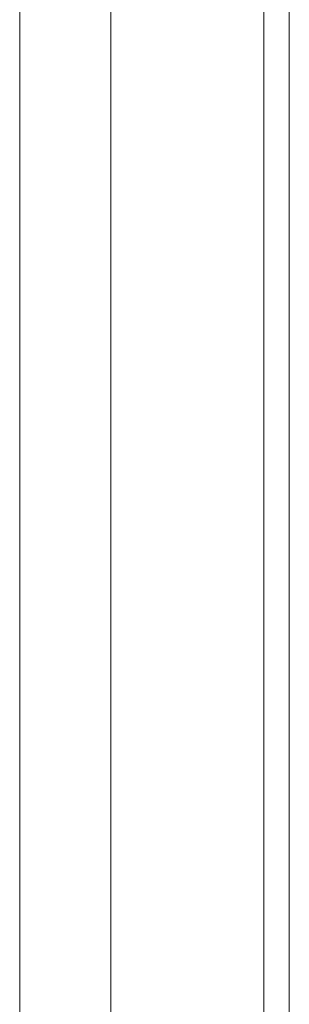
# Model space of a CAD drawing. Header units: millimetres. Extents: x 3925 to 5043, y -86 to 778.
# Tile 37 of 256: x 4260.58 to 4261.379, y -8.542 to -5.621. Entities that reach past the tile are written whole.
import ezdxf

# ---------------------------------------------------------------- set-up
doc = ezdxf.new("R2010")
doc.units = ezdxf.units.MM
doc.header["$LTSCALE"] = 46.255
for name, color, linetype in [('H30K-IO-LABEDXF_CONTINUOUS_LINE', 7, 'CONTINUOUS'), ('H30K-REAR-CODXF_CONTINUOUS_LINE', 7, 'CONTINUOUS'), ('LABEL-IO-H30DXF_CONTINUOUS_LINE', 7, 'CONTINUOUS')]:
    doc.layers.add(name, color=color, linetype=linetype)

msp = doc.modelspace()

# ---------------------------------------------------------------- linework, layer by layer
at = {"layer": 'H30K-IO-LABEDXF_CONTINUOUS_LINE', "color": 7, "linetype": 'Continuous', "lineweight": 0}
msp.add_line((4261.3788, -3.7864), (4261.3788, -9.1614), dxfattribs=at)
at = {"layer": 'H30K-REAR-CODXF_CONTINUOUS_LINE', "color": 7, "linetype": 'Continuous', "lineweight": 0}
for p, q in [((4260.5796, -9.1614), (4260.5796, -3.7864)), ((4260.8495, -9.1614), (4260.8495, -3.7864)), ((4261.3038, -3.7864), (4261.3038, -9.1614))]:
    msp.add_line(p, q, dxfattribs=at)
at = {"layer": 'LABEL-IO-H30DXF_CONTINUOUS_LINE', "color": 7, "linetype": 'Continuous', "lineweight": 0}
msp.add_line((4261.3788, -3.7864), (4261.3788, -9.1614), dxfattribs=at)

doc.saveas('drawing.dxf')
